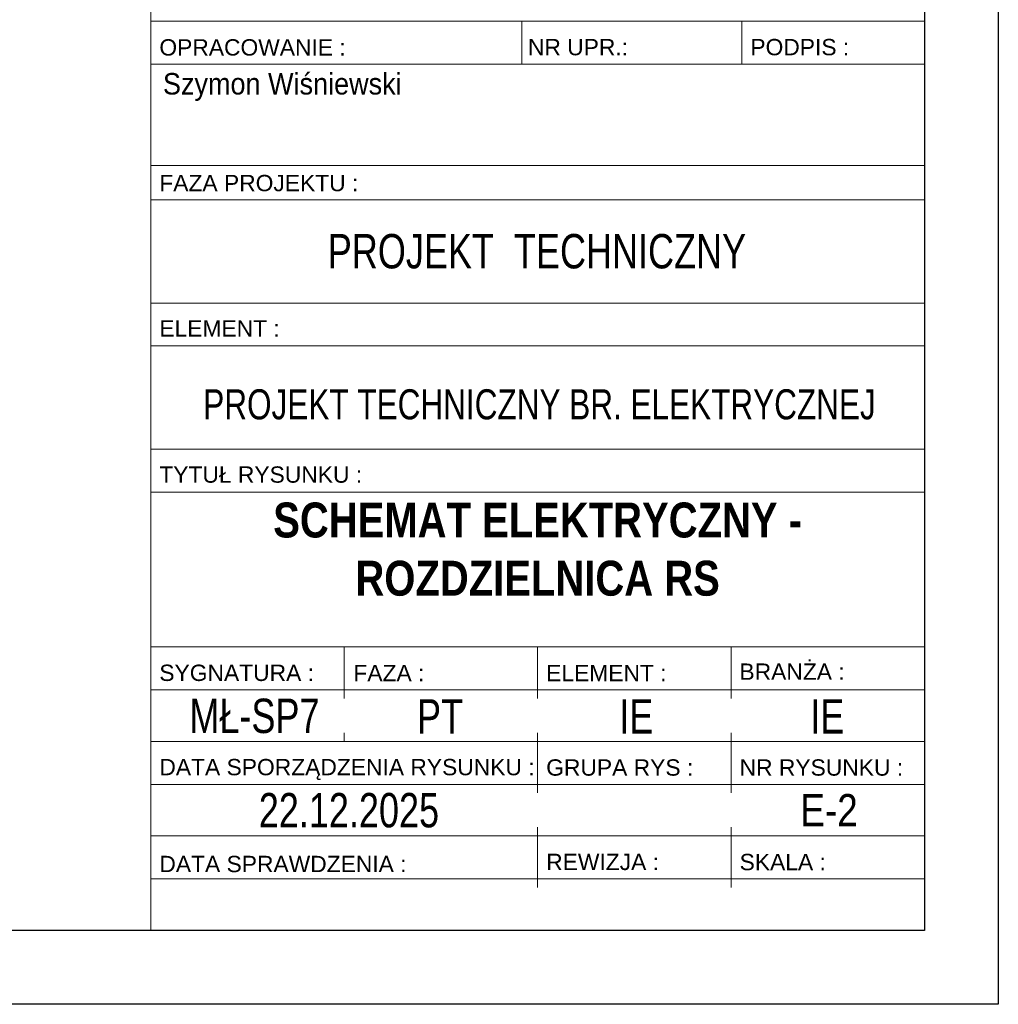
# Model space of a CAD drawing. Header units: millimetres. Extents: x -14609 to 44937, y 52278 to 67558.
# Tile 21 of 48: x 39608 to 40337, y 52278 to 53012. Entities that reach past the tile are written whole.
import ezdxf

# ---------------------------------------------------------------- set-up
doc = ezdxf.new("R2010")
doc.units = ezdxf.units.MM
doc.styles.add('GENERATED_STYLE_1', font='ARIALN.TTF')
doc.styles.add('GENERATED_STYLE_2', font='ARIALNB.TTF')
doc.styles.add('GENERATED_STYLE_3', font='arial.ttf')

# ---------------------------------------------------------------- blocks, each defined once
blk = doc.blocks.new('*U69')
for points in [[(0, 0), (-6200, 0), (-6200, 2970), (0, 2970)], [(-55, 55), (-6000, 55), (-6000, 2915), (-55, 2915)]]:
    blk.add_lwpolyline(points, close=True)

msp = doc.modelspace()

# ---------------------------------------------------------------- linework, layer by layer
at = {"color": 7, "linetype": 'Continuous', "lineweight": 13}
for p, q in [((39705.94, 53010.46), (40281.94, 53010.46)), ((39982.27, 53010.46), (39982.27, 53010.44)), ((39982.27, 53010.46), (39982.27, 52978.46)), ((40145.94, 53010.46), (40145.94, 52978.46)), ((39705.94, 52978.46), (40281.94, 52978.46)), ((39705.94, 52902.95), (40281.94, 52902.95)), ((39705.94, 52902.95), (40281.94, 52902.95)), ((39705.94, 52877.35), (40281.94, 52877.35)), ((39705.94, 52800.55), (40281.94, 52800.55)), ((39705.94, 52768.55), (40281.94, 52768.55)), ((39705.94, 52691.75), (40281.94, 52691.75)), ((39705.94, 52659.75), (40281.94, 52659.75)), ((39705.94, 52544.55), (40281.94, 52544.55)), ((39849.94, 52544.55), (39849.94, 52506.12)), ((39993.94, 52544.55), (39993.94, 52506.12)), ((40137.94, 52544.55), (40137.94, 52506.12)), ((39705.94, 52512.52), (40281.94, 52512.52)), ((39849.94, 52480.52), (39849.94, 52474.12)), ((39993.94, 52480.52), (39993.94, 52435.72)), ((40137.94, 52480.52), (40137.94, 52435.72)), ((39705.94, 52474.12), (40281.94, 52474.12)), ((39705.94, 52442.12), (40281.94, 52442.12)), ((39993.94, 52410.12), (39993.94, 52365.32)), ((40137.94, 52410.12), (40137.94, 52365.32)), ((39705.94, 52403.72), (40281.94, 52403.72)), ((39705.94, 52371.72), (40281.94, 52371.72))]:
    msp.add_line(p, q, dxfattribs=at)
at = {"color": 7, "linetype": 'Continuous', "lineweight": 13, "flags": 128}
msp.add_lwpolyline([(39705.94, 54680.89), (40281.94, 54680.89), (40281.94, 52333.32), (39705.94, 52333.32)], close=True, dxfattribs=at)

# ---------------------------------------------------------------- block references
msp.add_blockref('*U69', (40336.94, 52278.32))

# ---------------------------------------------------------------- texts
at = {"color": 7, "linetype": 'Continuous', "lineweight": 13}
for s, insert, char_height, attachment_point, style in [('\\A1;{\\pql;\\fArial|b0|i0|c238|p38;OPRACOWANIE :}', (39712.34, 52990.83), 12.16, 4, 'GENERATED_STYLE_3'), ('\\A1;{\\pql;\\fArial|b0|i0|c238|p38;NR UPR.:}', (39986.73, 52991.02), 12.16, 4, 'GENERATED_STYLE_3'), ('\\A1;{\\pql;\\fArial|b0|i0|c238|p38;PODPIS :}', (40152.34, 52991.03), 12.16, 4, 'GENERATED_STYLE_3'), ('\\pxql;\\A1;\\W0.9;Szymon Wiśniewski', (39715, 52961.4), 16, 4, 'GENERATED_STYLE_3'), ('\\A1;{\\pql;\\fArial|b0|i0|c238|p38;FAZA PROJEKTU\\fArial|b0|i0|c238|p38; \\fArial|b0|i0|c238|p38;:}', (39712.3, 52889.8), 12.16, 4, 'GENERATED_STYLE_3'), ('\\A1;{\\W0.750000x;\\pqc;\\fArial|b0|i0|c238|p38;PROJEKT  TECHNICZNY}', (39993.46, 52838.96), 25.6, 5, 'GENERATED_STYLE_3'), ('\\A1;{\\pql;\\fArial|b0|i0|c238|p38;ELEMENT\\fArial|b0|i0|c238|p38; \\fArial|b0|i0|c238|p38;:}', (39712.3, 52781.63), 12.16, 4, 'GENERATED_STYLE_3'), ('\\pxqc;\\A1;\\W0.75;PROJEKT TECHNICZNY BR. ELEKTRYCZNEJ', (39995.34, 52724.96), 22.4, 5, 'GENERATED_STYLE_3'), ('\\A1;{\\pql;\\fArial|b0|i0|c238|p38;TYTUŁ RYSUNKU\\fArial|b0|i0|c238|p38; \\fArial|b0|i0|c238|p38;:}', (39712.3, 52672.73), 12.16, 4, 'GENERATED_STYLE_3'), ('\\pxqc;\\A1;\\fArial Narrow|b1|i0|c0|p34;SCHEMAT ELEKTRYCZNY - \\PROZDZIELNICA RS', (39993.94, 52582.25), 26, 8, 'GENERATED_STYLE_2'), ('\\A1;{\\pql;\\fArial|b0|i0|c238|p38;BRANŻA\\fArial|b0|i0|c238|p38; \\fArial|b0|i0|c238|p38;:}', (40144.21, 52526.04), 12.16, 4, 'GENERATED_STYLE_3'), ('\\A1;{\\pql;\\fArial|b0|i0|c238|p38;SYGNATURA\\fArial|b0|i0|c238|p38; \\fArial|b0|i0|c238|p38;:}', (39712.3, 52525.09), 12.16, 4, 'GENERATED_STYLE_3'), ('\\A1;{\\pql;\\fArial|b0|i0|c238|p38;FAZA\\fArial|b0|i0|c238|p38; \\fArial|b0|i0|c238|p38;:}', (39856.8, 52525.01), 12.16, 4, 'GENERATED_STYLE_3'), ('\\A1;{\\pql;\\fArial|b0|i0|c238|p38;ELEMENT\\fArial|b0|i0|c238|p38; \\fArial|b0|i0|c238|p38;:}', (40000.3, 52525), 12.16, 4, 'GENERATED_STYLE_3'), ('\\A1;{\\W0.750000x;\\pqc;\\fArial|b0|i0|c238|p38;MŁ-SP7}', (39783.13, 52492.95), 25.6, 5, 'GENERATED_STYLE_3'), ('\\A1;{\\W0.750000x;\\pqc;\\fArial|b0|i0|c238|p38;PT}', (39921.29, 52492.71), 25.6, 5, 'GENERATED_STYLE_3'), ('\\pxqc;\\A1;\\W0.75;IE', (40067.42, 52492.72), 25.6, 5, 'GENERATED_STYLE_3'), ('\\A1;{\\W0.750000x;\\pqc;\\fArial|b0|i0|c238|p38;IE}', (40209.61, 52492.72), 25.6, 5, 'GENERATED_STYLE_3'), ('\\A1;{\\pql;\\fArial|b0|i0|c238|p38;DATA \\fArial|b0|i0|c238|p38;SPORZĄDZENIA RYSUNKU \\fArial|b0|i0|c238|p38;:}', (39712.34, 52453.16), 12.16, 4, 'GENERATED_STYLE_3'), ('\\A1;{\\pql;\\fArial|b0|i0|c238|p38;GRUPA RYS :}', (40000.34, 52454.58), 12.16, 4, 'GENERATED_STYLE_3'), ('\\A1;{\\pql;\\fArial|b0|i0|c238|p38;NR RYSUNKU \\fArial|b0|i0|c238|p38;:}', (40144.34, 52454.58), 12.16, 4, 'GENERATED_STYLE_3'), ('\\A1;{\\W0.750000x;\\pqc;\\fArial|b0|i0|c238|p38;22.12.2025}', (39853.47, 52422.71), 25.6, 5, 'GENERATED_STYLE_3'), ('\\pxqc,t25.005167,34.493917;\\A1;\\fArial Narrow|b0|i0|c0|p34;E-2', (40210.89, 52434.89), 24, 2, 'GENERATED_STYLE_1'), ('\\A1;{\\pql;\\fArial|b0|i0|c238|p38;DATA \\fArial|b0|i0|c238|p38;SPRAWDZENIA \\fArial|b0|i0|c238|p38;:}', (39712.34, 52382.73), 12.16, 4, 'GENERATED_STYLE_3'), ('\\A1;{\\pql;\\fArial|b0|i0|c238|p38;REWIZJA \\fArial|b0|i0|c238|p38;:}', (40000.34, 52384.28), 12.16, 4, 'GENERATED_STYLE_3'), ('\\A1;{\\pql;\\fArial|b0|i0|c238|p38;SKALA :}', (40144.34, 52384.18), 12.16, 4, 'GENERATED_STYLE_3')]:
    msp.add_mtext(s, dxfattribs=dict(at, insert=insert, char_height=char_height, attachment_point=attachment_point, style=style))

doc.saveas('drawing.dxf')
